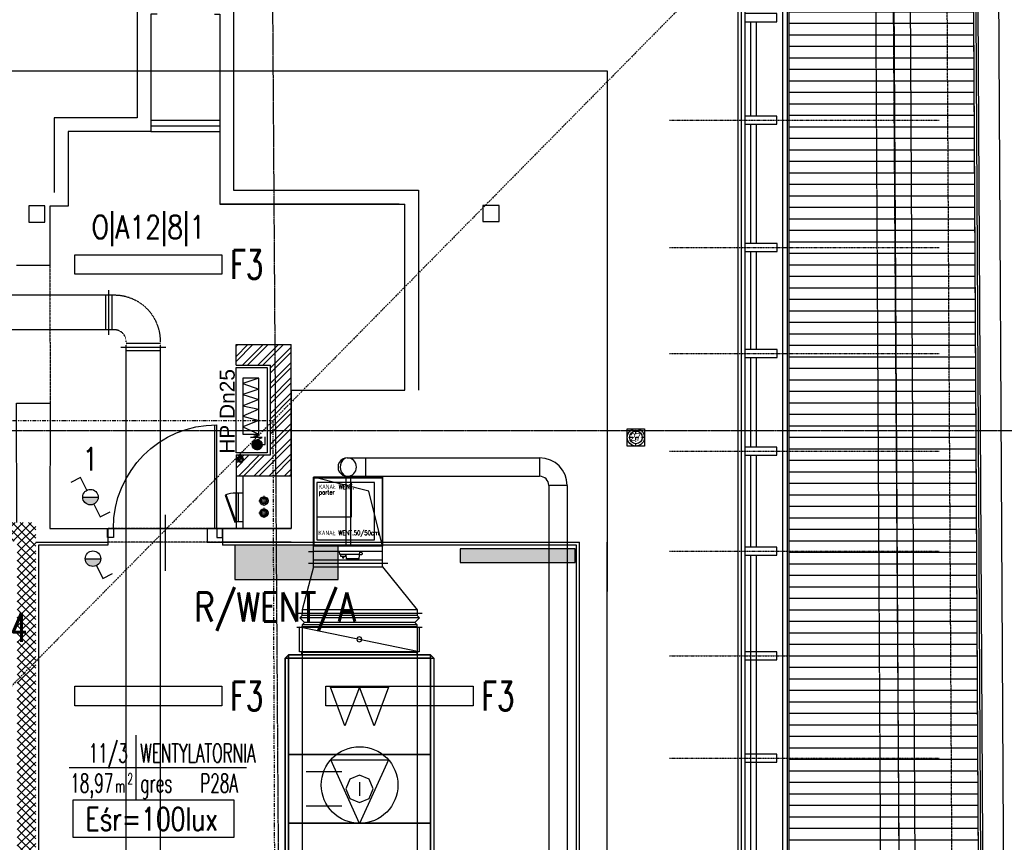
# Model space of a CAD drawing. Header units: inches. Extents: x -281236 to -70395, y 38777 to 102341.
# Tile 211 of 244: x -139553 to -138696, y 69243 to 69958. Entities that reach past the tile are written whole.
import ezdxf
from ezdxf.enums import TextEntityAlignment as Align

# ---------------------------------------------------------------- set-up
doc = ezdxf.new("R2010")
doc.units = ezdxf.units.IN
doc.header["$MEASUREMENT"] = 0
for name, pattern in [('00-inst$0$DASHDOT', [1, 0.5, -0.25, 0, -0.25]), ('CENTER', [2, 1.25, -0.25, 0.25, -0.25]), ('DASHDOT', [1, 0.5, -0.25, 0, -0.25]), ('DASHED', [0.75, 0.5, -0.25]), ('DASHED2', [0.375, 0.25, -0.125])]:
    doc.linetypes.add(name, pattern=pattern)
doc.layers.get('0').update_dxf_attribs({"color": 101})
for name, color, linetype in [('Drz---drzwi', 5, 'Continuous'), ('E-90', 6, 'Continuous'), ('E-OPIS-POM', 6, 'Continuous'), ('E35', 6, 'Continuous'), ('E50', 3, 'Continuous'), ('Ins-kan', 54, 'Continuous'), ('Ins-went', 141, 'Continuous'), ('Mco-piony', 10, 'Continuous'), ('Mpoż-rury', 121, 'Continuous'), ('Mppoż-piony-hydranty', 121, 'Continuous'), ('Opis-spadki', 61, 'Continuous'), ('Os-osie glowne', 8, 'CENTER'), ('piony_K_nr', 240, 'Continuous'), ('Pos-drewno', 22, 'Continuous'), ('Sc-cegla pelna', 32, 'Continuous'), ('Sc-cegla pelna-hatch', 8, 'Continuous'), ('Sc-drewno', 22, 'Continuous'), ('Sc-gazobeton', 45, 'Continuous'), ('Sc-gk', 120, 'Continuous'), ('Sc-gk-hatch', 8, 'Continuous'), ('Sc-izolacja term-obrys', 132, 'Continuous'), ('Sc-nad', 5, 'DASHED2'), ('W-idok', 9, 'Continuous'), ('W-idok nad', 5, 'DASHED2'), ('W-otwor-strop', 126, 'Continuous'), ('Wyp-grzejniki', 56, 'Continuous'), ('Wyp-meble', 155, 'Continuous')]:
    doc.layers.add(name, color=color, linetype=linetype)
doc.layers.add('ha_sc_proj', color=251, linetype='Continuous', lineweight=13)
doc.styles.add('KA wymiar', font='romans.shx', dxfattribs={"width": 0.6})
doc.styles.add('ROMANS', font='romans', dxfattribs={"width": 0.85})
doc.styles.add('TYTUL2', font='ARIAL.TTF')
doc.linetypes.add('BATTING', pattern='A,0.0001,-0.1,[134,ltypeshp.shx,S=0.1,R=0,X=-0.1,Y=0],-0.2,[134,ltypeshp.shx,S=0.1,R=180,X=0.1,Y=0],-0.1', length=0.4001)

# ---------------------------------------------------------------- blocks, each defined once
blk = doc.blocks.new('pow')
for p, q in [((0, 0.523), (0, -0.523)), ((-1.075, 0), (1.78, 0))]:
    blk.add_line(p, q)
at = {"style": 'KA wymiar', "width": 0.6}
for s, height, p in [('2', 0.18, (-0.139, -0.27)), ('m', 0.21, (-0.333, -0.401))]:
    blk.add_text(s, height=height, dxfattribs=at).set_placement(p)
for tag, p in [('01', (-0.131, 0.084)), ('000.00', (-0.364, -0.401))]:
    blk.add_attdef(tag, text='', height=0.3, dxfattribs=at).set_placement(p, align=Align.RIGHT)
for tag, p in [('POMIESZCZENIE', (0.071, 0.084)), ('POSADZKA', (0.071, -0.401))]:
    blk.add_attdef(tag, p, '', height=0.3, dxfattribs=at)
blk = doc.blocks.new('_0630_DRZWI_90')
at = {"ltscale": 7}
for p, q in [((5, 8), (5, 98)), ((6.8, 8), (6.8, 97.98))]:
    blk.add_line(p, q, dxfattribs=at)
at = {"ltscale": 25}
for p, q in [((50, 19.7), (50, -28.9)), ((5, 8), (0, 8)), ((0, 8), (5, 8)), ((0, 0), (0, 8)), ((5, 0), (0, 0)), ((5, 0), (0, 0)), ((95, 8), (5, 8)), ((5, 8), (5, 0)), ((95, 8), (95, 0)), ((100, 8), (95, 8)), ((95, 0), (100, 0)), ((95, 0), (100, 0)), ((100, 0), (100, 8))]:
    blk.add_line(p, q, dxfattribs=at)
at = {"ltscale": 7}
blk.add_arc((5, 8), 90, 0, 90, dxfattribs=at)
blk = doc.blocks.new('pion')
at = {"layer": 'Mpoż-rury', "color": 8}
for p, q in [((61204.15, 11079.35), (61204.15, 11073.35)), ((61201.15, 11076.35), (61207.15, 11076.35))]:
    blk.add_line(p, q, dxfattribs=at)
blk.add_circle((61204.13, 11076.35), 2.55, dxfattribs=at)
at = {"layer": 'Mpoż-rury'}
blk.add_circle((61204.15, 11076.35), 2, dxfattribs=at)
blk = doc.blocks.new('HP25')
at = {"layer": 'Mppoż-piony-hydranty'}
for p, q in [((-1492.3, 1506.02), (-1492.3, 1533.02)), ((-1492.3, 1533.02), (-1418.3, 1533.02)), ((-1469.71, 1527.1), (-1476.32, 1513.24)), ((-1427.42, 1527.1), (-1476.32, 1527.1)), ((-1476.32, 1527.1), (-1476.32, 1513.24)), ((-1464.43, 1513.24), (-1469.71, 1527.1)), ((-1460.46, 1527.1), (-1464.43, 1513.24)), ((-1454.51, 1513.24), (-1460.46, 1527.1)), ((-1451.54, 1527.1), (-1454.51, 1513.24)), ((-1445.92, 1513.24), (-1451.54, 1527.1)), ((-1441.63, 1527.1), (-1445.92, 1513.24)), ((-1437, 1513.24), (-1441.63, 1527.1)), ((-1432.04, 1527.1), (-1437, 1513.24)), ((-1427.42, 1513.24), (-1432.04, 1527.1)), ((-1427.42, 1513.24), (-1427.42, 1527.1)), ((-1418.3, 1533.02), (-1418.3, 1506.02)), ((-1489.47, 1516.33), (-1483.8, 1510.66)), ((-1489.39, 1516.53), (-1483.6, 1510.74)), ((-1489.29, 1516.72), (-1483.41, 1510.84)), ((-1489.19, 1516.9), (-1483.23, 1510.94)), ((-1489.08, 1517.08), (-1483.05, 1511.04)), ((-1488.97, 1517.24), (-1482.88, 1511.16)), ((-1488.85, 1517.41), (-1482.72, 1511.28)), ((-1488.72, 1517.56), (-1482.57, 1511.41)), ((-1488.59, 1517.71), (-1482.42, 1511.54)), ((-1488.45, 1517.85), (-1482.28, 1511.68)), ((-1488.3, 1517.99), (-1482.14, 1511.83)), ((-1488.14, 1518.12), (-1482.01, 1511.99)), ((-1487.98, 1518.24), (-1481.89, 1512.15)), ((-1487.82, 1518.35), (-1481.78, 1512.31)), ((-1487.64, 1518.46), (-1481.67, 1512.49)), ((-1487.46, 1518.56), (-1481.57, 1512.67)), ((-1487.27, 1518.66), (-1481.47, 1512.86)), ((-1487.08, 1518.74), (-1481.39, 1513.05)), ((-1486.87, 1518.82), (-1481.31, 1513.26)), ((-1486.66, 1518.89), (-1481.24, 1513.47)), ((-1486.43, 1518.95), (-1481.18, 1513.7)), ((-1486.2, 1519), (-1481.13, 1513.93)), ((-1485.95, 1519.04), (-1481.09, 1514.18)), ((-1485.69, 1519.06), (-1481.07, 1514.43)), ((-1485.42, 1519.07), (-1481.06, 1514.71)), ((-1485.13, 1519.06), (-1481.07, 1515)), ((-1484.81, 1519.03), (-1481.1, 1515.32)), ((-1484.47, 1518.96), (-1481.17, 1515.66)), ((-1484.08, 1518.86), (-1481.27, 1516.05)), ((-1483.61, 1518.68), (-1481.45, 1516.52)), ((-1482.97, 1518.31), (-1481.82, 1517.16)), ((-1479.08, 1520.38), (-1477.49, 1513.39)), ((-1478.95, 1510.35), (-1479.08, 1520.38)), ((-1477.49, 1513.39), (-1476.96, 1517.48)), ((-1489.78, 1514.94), (-1485.19, 1510.35)), ((-1489.78, 1514.66), (-1485.46, 1510.35)), ((-1489.77, 1514.37), (-1485.76, 1510.36)), ((-1489.76, 1515.2), (-1484.93, 1510.37)), ((-1489.73, 1514.05), (-1486.08, 1510.39)), ((-1489.72, 1515.45), (-1484.68, 1510.41)), ((-1489.67, 1515.68), (-1484.44, 1510.46)), ((-1489.67, 1513.7), (-1486.43, 1510.46)), ((-1489.62, 1515.91), (-1484.22, 1510.51)), ((-1489.55, 1516.12), (-1484, 1510.58)), ((-1489.55, 1513.3), (-1486.83, 1510.58)), ((-1489.36, 1512.82), (-1487.31, 1510.77)), ((-1488.93, 1512.11), (-1488.02, 1511.2)), ((-1485.29, 1510.48), (-1485.29, 1507.71)), ((-1480.93, 1514.44), (-1478.95, 1510.35)), ((-1476.32, 1513.24), (-1427.42, 1513.24)), ((-1418.3, 1506.02), (-1492.3, 1506.02)), ((-1485.29, 1507.71), (-1478.55, 1507.71))]:
    blk.add_line(p, q, dxfattribs=at)
blk.add_circle((-1485.42, 1514.71), 4.36, dxfattribs=at)
blk = doc.blocks.new('pco')
at = {"layer": 'Mco-piony', "color": 9, "linetype": 'DASHDOT', "ltscale": 3}
for p, q in [((-2604.8, -19.8), (-2604.8, -8.9)), ((-2599.4, -14.3), (-2610.3, -14.3))]:
    blk.add_line(p, q, dxfattribs=at)
at = {"layer": 'Mco-piony', "color": 9}
blk.add_circle((-2604.8, -14.3), 4.53, dxfattribs=at)
at = {"layer": 'Mco-piony'}
blk.add_circle((-2604.8, -14.3), 3.2, dxfattribs=at)
at = {"layer": 'Mco-piony', "color": 8}
blk.add_circle((-2604.8, -14.3), 2.6, dxfattribs=at)
blk = doc.blocks.new('rewizja')
at = {"layer": 'Wyp-meble'}
for p, q in [((-25, 6), (-25, 0)), ((-25, 6), (0, 6)), ((-25, 4), (-25, 2)), ((0, 2), (-25, 2)), ((0, 6), (0, 0)), ((0, 0), (-25, 0))]:
    blk.add_line(p, q, dxfattribs=at)
blk.add_lwpolyline([(-23.15, -9.49), (0.34, -0.94), (0, 0), (-23.49, -8.55)], close=True, dxfattribs=at)
blk.add_arc((0, 0), 25, 180, 202.29244, dxfattribs=at)
blk = doc.blocks.new('_gslkflhklgj')
at = {"linetype": '00-inst$0$DASHDOT', "ltscale": 5}
for p, q in [((7.5, 0), (-7.5, 0)), ((0, -7.5), (0, 7.5))]:
    blk.add_line(p, q, dxfattribs=at)
for radius in [7.5, 5.5]:
    blk.add_circle((0, 0), radius)
blk = doc.blocks.new('centrala')
at = {"layer": 'Ins-went'}
for p, q in [((113.6, 2.6), (9.6, 24.1)), ((-3, -3), (0, 0)), ((0, 0), (123.5, 0)), ((123.5, 0), (126.5, -3)), ((-3, -247.5), (-3, -3)), ((126.5, -3), (126.5, -247.5)), ((36.58, -28.17), (86.92, -28.17)), ((49, -61.73), (36.58, -28.17)), ((61.75, -28.17), (49, -61.73)), ((74.5, -61.73), (61.75, -28.17)), ((86.92, -28.17), (74.5, -61.73)), ((46.31, -101.8), (15.44, -101.8)), ((61.75, -110.74), (61.75, -122.66)), ((46.31, -131.6), (15.44, -131.6)), ((79.12, -186.9), (44.38, -186.9)), ((44.38, -186.9), (61.75, -217.2)), ((61.75, -217.2), (79.12, -186.9)), ((0, -250.5), (-3, -247.5)), ((126.5, -247.5), (123.5, -250.5)), ((123.5, -250.5), (0, -250.5))]:
    blk.add_line(p, q, dxfattribs=at)
for points in [[(113.6, 24.1, 0), (113.6, 2.6, 0), (9.6, 2.6, 0), (9.6, 24.1, 0)], [(61.6, 11.2, 0), (63.12, 11.83, 0), (63.75, 13.35, 0), (63.12, 14.87, 0), (61.6, 15.5, 0), (60.08, 14.87, 0), (59.45, 13.35, 0), (60.08, 11.83, 0)], [(-3, -3, 0), (0, -3, 0), (0, 0, 0)], [(0, 0, 0), (0, -3, 0), (123.5, -3, 0), (123.5, 0, 0)], [(123.5, 0, 0), (123.5, -3, 0), (126.5, -3, 0)], [(-3, -247.5, 0), (0, -247.5, 0), (0, -3, 0), (-3, -3, 0)], [(0, -247.5, 0), (123.5, -247.5, 0), (123.5, -3, 0), (0, -3, 0)], [(0, -3, 0), (123.5, -3, 0), (123.5, -86.9, 0), (0, -86.9, 0)], [(126.5, -247.5, 0), (123.5, -247.5, 0), (123.5, -3, 0), (126.5, -3, 0)], [(0, -86.9, 0), (123.5, -86.9, 0), (123.5, -146.5, 0), (0, -146.5, 0)], [(61.75, -128.62, 0), (70.18, -125.13, 0), (73.67, -116.7, 0), (70.18, -108.27, 0), (61.75, -104.78, 0), (53.32, -108.27, 0), (49.83, -116.7, 0), (53.32, -125.13, 0)], [(0, -146.5, 0), (123.5, -146.5, 0), (123.5, -247.5, 0), (0, -247.5, 0)], [(61.75, -217.2, 0), (76.03, -211.28, 0), (81.95, -197, 0), (76.03, -182.72, 0), (61.75, -176.8, 0), (47.47, -182.72, 0), (41.55, -197, 0), (47.47, -211.28, 0)], [(0, -250.5, 0), (0, -247.5, 0), (-3, -247.5, 0)], [(0, -250.5, 0), (123.5, -250.5, 0), (123.5, -247.5, 0), (0, -247.5, 0)], [(126.5, -247.5, 0), (123.5, -247.5, 0), (123.5, -250.5, 0)]]:
    blk.add_polyline3d(points, close=True, dxfattribs=at)
for points in [[(11.6, 24.1, 0), (11.6, 24.6, 0), (111.6, 24.6, 0), (111.6, 24.1, 0)], [(111.6, 2.6, 0), (111.6, 2.1, 0), (11.6, 2.1, 0), (11.6, 2.6, 0)], [(11.6, 0, 0), (11.6, 2.1, 0), (111.6, 2.1, 0), (111.6, 0, 0)], [(111.9, -250.5, 0), (111.9, -252.6, 0), (11.9, -252.6, 0), (11.9, -250.5, 0)]]:
    blk.add_polyline3d(points, dxfattribs=at)
blk = doc.blocks.new('grzejnik_100')
at = {"layer": 'Wyp-grzejniki'}
h = blk.add_hatch(dxfattribs=at)
h.set_pattern_fill('DOTS', color=256, scale=0.5, style=0)
h.set_pattern_definition([(0, (-77492.90915, 37823.9399), (0.396875, 0.79375), [0, -0.79375])])
h.paths.add_polyline_path([(0, -100), (12, -100), (12, 0), (0, 0)])
blk.add_lwpolyline([(12, 0), (0, 0), (0, -100), (12, -100)], close=True, dxfattribs=at)

msp = doc.modelspace()

# ---------------------------------------------------------------- hatches: boundary and pattern name
at = {"layer": 'E35'}
for points in [[(-139484.53, 69542.67, -1), (-139498.03, 69542.67)], [(-139482.38, 69489.13, -1), (-139495.88, 69489.13)]]:
    msp.add_hatch(color=256, dxfattribs=at).paths.add_polyline_path(points)
at = {"layer": 'E50'}
msp.add_hatch(color=256, dxfattribs=at).paths.add_polyline_path([(-139275.69, 69471.03), (-139275.69, 69501.03), (-139365.69, 69501.03), (-139365.69, 69471.03)])
at = {"layer": 'ha_sc_proj', "linetype": 'Continuous', "ltscale": 10}
h = msp.add_hatch(dxfattribs=at)
h.set_pattern_fill('ANSI37', color=256, scale=40, angle=-1e-14, style=0)
h.paths.add_polyline_path([(-139574.94, 68865.49), (-139574.94, 68849.49), (-139538.94, 68849.49), (-139538.94, 69520.49), (-139563.79, 69520.49), (-139563.79, 69504.49), (-139554.94, 69504.49), (-139554.94, 68865.49)])
h.paths.add_polyline_path([(-139590.94, 68849.49), (-139590.94, 68865.49), (-139855.75, 68865.49), (-139855.75, 68849.49)])
at = {"layer": 'Sc-cegla pelna-hatch'}
h = msp.add_hatch(dxfattribs=at)
h.set_pattern_fill('ANSI32', color=256, scale=25, style=0)
h.paths.add_polyline_path([(-139316.77, 69675.31), (-139364.6, 69675.31), (-139364.6, 69657.31), (-139334.77, 69657.31), (-139334.77, 69606.79), (-139316.77, 69625.04)])
h.paths.add_polyline_path([(-139323.84, 69617.86), (-139334.77, 69606.79), (-139334.77, 69579.31), (-139361.87, 69579.31), (-139364.6, 69576.54), (-139364.6, 69561.31), (-139323.84, 69561.31)])
h.paths.add_polyline_path([(-139363.45, 69575.69), (-139362.9, 69575.69, -0.414214), (-139360.9, 69577.69), (-139360.9, 69578.21, 0.41161)], flags=16)
h.paths.add_polyline_path([(-139316.77, 69625.04), (-139323.84, 69617.86), (-139323.84, 69561.31), (-139316.77, 69561.31)])
h.paths.add_polyline_path([(-139361.87, 69579.31), (-139364.6, 69579.31), (-139364.6, 69576.54)], flags=17)
at = {"layer": 'W-idok', "ltscale": 4}
h = msp.add_hatch(dxfattribs=at)
h.set_pattern_fill('LINE', color=256, scale=80, style=0)
h.set_pattern_definition([(0, (8294.63, 984.719), (0, 10), [])])
h.paths.add_polyline_path([(-138724.21, 70218.64), (-138883.34, 70057.31), (-138883.34, 66832.43), (-138704.54, 66653.63)])

# ---------------------------------------------------------------- linework, layer by layer
at = {"color": 4, "linetype": 'DASHED'}
msp.add_line((-139237.1, 69499.95, 2), (-139297.1, 69499.95, 2), dxfattribs=at)
at = {"color": 0, "linetype": 'ByBlock', "lineweight": -2}
msp.add_line((-139237.1, 69499.95, 2), (-139297.1, 69499.95, 2), dxfattribs=at)
at = {"color": 4, "linetype": 'Continuous'}
for p, q in [((-139282.1, 69314.4, 2), (-139232.1, 69314.4, 2)), ((-139257.1, 69259.02, 2), (-139282.1, 69314.4, 2)), ((-139232.1, 69314.4, 2), (-139257.1, 69259.02, 2))]:
    msp.add_line(p, q, dxfattribs=at)
msp.add_circle((-139257.1, 69292.35, 2), 33.33, dxfattribs=at)
at = {"layer": 'E35'}
for p, q in [((-139499.83, 69559.74), (-139508.36, 69555.47)), ((-139494.3, 69548.7), (-139499.83, 69559.74)), ((-139498.03, 69542.67), (-139484.53, 69542.67)), ((-139488.26, 69536.63), (-139482.73, 69525.6)), ((-139482.73, 69525.6), (-139474.2, 69529.87)), ((-139495.88, 69489.13), (-139482.38, 69489.13)), ((-139486.11, 69483.1), (-139480.58, 69472.06)), ((-139480.58, 69472.06), (-139472.05, 69476.34))]:
    msp.add_line(p, q, dxfattribs=at)
for points in [[(-139376.9, 69736.46), (-139504.9, 69736.46), (-139504.9, 69753.46), (-139376.9, 69753.46)], [(-139376.9, 69361.26), (-139504.9, 69361.26), (-139504.9, 69378.26), (-139376.9, 69378.26)], [(-139158.39, 69361.26), (-139286.39, 69361.26), (-139286.39, 69378.26), (-139158.39, 69378.26)]]:
    msp.add_lwpolyline(points, close=True, dxfattribs=at)
at = {"layer": 'E35', "linetype": 'Continuous', "ltscale": 0.3}
msp.add_lwpolyline([(-139506.53, 69247.02), (-139366.2, 69247.02), (-139366.2, 69279.3), (-139506.53, 69279.3)], close=True, dxfattribs=at)
at = {"layer": 'E35'}
for centre in [(-139491.28, 69542.67), (-139489.13, 69489.13)]:
    msp.add_circle(centre, 6.75, dxfattribs=at)
at = {"layer": 'E50'}
msp.add_lwpolyline([(-139275.69, 69501.03), (-139365.69, 69501.03), (-139365.69, 69471.03), (-139275.69, 69471.03)], close=True, dxfattribs=at)
at = {"layer": 'Ins-went', "linetype": 'DASHED', "ltscale": 0.6}
for p, q in [((-139475.34, 69718.15, 2), (-139747.04, 69718.15, 2)), ((-139475.34, 69688.15, 2), (-139747.04, 69688.15, 2)), ((-139460.34, 69033.75, 2), (-139460.34, 69673.15, 2)), ((-139430.34, 69033.75, 2), (-139430.34, 69673.15, 2))]:
    msp.add_line(p, q, dxfattribs=at)
at = {"layer": 'Ins-went'}
for p, q in [((-139478.34, 69718.15, 2), (-139478.34, 69688.15, 2)), ((-139475.34, 69683.65, 2), (-139475.34, 69722.65, 2)), ((-139472.34, 69688.15, 2), (-139472.34, 69718.15, 2)), ((-139464.84, 69673.15, 2), (-139425.84, 69673.15, 2)), ((-139430.34, 69676.15, 2), (-139460.34, 69676.15, 2)), ((-139460.34, 69670.15, 2), (-139430.34, 69670.15, 2)), ((-139267.9, 69576.79, 2), (-139251.9, 69576.79, 2)), ((-139251.9, 69576.79, 2), (-139251.9, 69560.79, 2)), ((-139251.9, 69576.79, 2), (-139100.5, 69576.79, 2)), ((-139100.5, 69576.79, 2), (-139100.5, 69560.79, 2)), ((-139267.9, 69560.79, 2), (-139251.9, 69560.79, 2)), ((-139251.9, 69560.79, 2), (-139100.5, 69560.79, 2)), ((-139297.1, 69484.95, 2), (-139297.1, 69559.95, 2)), ((-139237.1, 69559.95, 2), (-139297.1, 69559.95, 2)), ((-139249.1, 69547.95, 2), (-139297.1, 69559.95, 2)), ((-139297.1, 69499.95, 2), (-139297.1, 69559.95, 2)), ((-139297.1, 69559.95, 2), (-139237.1, 69559.95, 2)), ((-139296.65, 69500.4, 2), (-139296.65, 69559.5, 2)), ((-139296.65, 69559.5, 2), (-139237.55, 69559.5, 2)), ((-139269.1, 69559.5, 2), (-139269.1, 69500.4, 2)), ((-139265.1, 69559.5, 2), (-139269.1, 69559.5, 2)), ((-139265.1, 69559.5, 2), (-139265.1, 69500.4, 2)), ((-139237.55, 69559.5, 2), (-139237.55, 69500.4, 2)), ((-139237.1, 69484.95, 2), (-139237.1, 69559.95, 2)), ((-139237.1, 69559.95, 2), (-139237.1, 69499.95, 2)), ((-139076.5, 69552.79, 2), (-139092.5, 69552.79, 2)), ((-139092.5, 69552.79, -48094.79), (-139092.5, 69234.23, 2)), ((-139076.5, 69552.79, -48094.79), (-139076.5, 69234.23, 2)), ((-139237.1, 69499.95, 2), (-139249.1, 69547.95, 2)), ((-139301.6, 69495.45, 2), (-139297.1, 69495.45, 2)), ((-139237.1, 69499.95, 2), (-139297.1, 69499.95, 2)), ((-139237.1, 69495.45, 2), (-139297.1, 69495.45, 2)), ((-139237.55, 69500.4, 2), (-139296.65, 69500.4, 2)), ((-139274.92, 69495.45, 2), (-139274.7, 69492.95, 2)), ((-139274.7, 69492.95, 2), (-139257.17, 69492.95, 2)), ((-139273.8, 69492.95, 2), (-139273.8, 69491.45, 2)), ((-139265.1, 69500.4, 2), (-139269.1, 69500.4, 2)), ((-139269, 69491.45, 2), (-139269, 69492.95, 2)), ((-139268.43, 69488.95, 2), (-139268.87, 69492.95, 2)), ((-139257.53, 69488.95, 2), (-139256.95, 69495.45, 2)), ((-139255.56, 69492.47, 2), (-139257.22, 69492.47, 2)), ((-139257.01, 69494.71, 2), (-139255.56, 69494.71, 2)), ((-139255.56, 69494.71, 2), (-139255.56, 69494.59, 2)), ((-139255.56, 69492.59, 2), (-139255.56, 69492.47, 2)), ((-139255.01, 69494.04, 2), (-139255.01, 69493.14, 2)), ((-139232.6, 69484.95, 2), (-139301.6, 69484.95, 2)), ((-139237.1, 69487.95, 2), (-139297.1, 69487.95, 2)), ((-139297.1, 69481.95, 2), (-139297.1, 69484.95, 2)), ((-139273.8, 69491.45, 2), (-139269, 69491.45, 2)), ((-139272.05, 69491.45, 2), (-139272.05, 69489.75, 2)), ((-139272.05, 69489.75, 2), (-139270.75, 69489.75, 2)), ((-139270.75, 69489.75, 2), (-139270.75, 69491.45, 2)), ((-139257.53, 69488.95, 2), (-139268.43, 69488.95, 2)), ((-139237.1, 69481.95, 2), (-139237.1, 69484.95, 2)), ((-139297.1, 69481.95, 2), (-139307.1, 69444.65, 2)), ((-139297.1, 69481.95, 2), (-139237.1, 69481.95, 2)), ((-139237.1, 69481.95, 2), (-139207.1, 69444.65, 2)), ((-139311.6, 69441.65, 2), (-139202.6, 69441.65, 2)), ((-139207.1, 69444.65, 2), (-139307.1, 69444.65, 2)), ((-139307.1, 69444.65, 2), (-139307.1, 69441.65, 2)), ((-139307.1, 69439.65, 2), (-139307.1, 69441.65, 2)), ((-139207.1, 69444.65, 2), (-139207.1, 69441.65, 2)), ((-139207.1, 69441.65, 2), (-139207.1, 69439.65, 2)), ((-139309.1, 69437.65, 2), (-139307.1, 69439.65, 2)), ((-139205.1, 69437.65, 2), (-139309.1, 69437.65, 2)), ((-139305.1, 69433.65, 2), (-139309.1, 69437.65, 2)), ((-139207.1, 69439.65, 2), (-139307.1, 69439.65, 2)), ((-139307.1, 69431.65, 2), (-139305.1, 69433.65, 2)), ((-139209.1, 69433.65, 2), (-139305.1, 69433.65, 2)), ((-139205.1, 69437.65, 2), (-139209.1, 69433.65, 2)), ((-139209.1, 69433.65, 2), (-139207.1, 69431.65, 2)), ((-139207.1, 69439.65, 2), (-139205.1, 69437.65, 2)), ((-139311.6, 69429.65, 2), (-139202.6, 69429.65, 2)), ((-139207.1, 69431.65, 2), (-139307.1, 69431.65, 2)), ((-139307.1, 69431.65, 2), (-139307.1, 69429.65, 2)), ((-139307.1, 69429.65, 2), (-139307.1, 69155.05, 2)), ((-139207.1, 69429.65, 2), (-139207.1, 69431.65, 2)), ((-139207.1, 69429.65, 2), (-139207.1, 69155.05, 2))]:
    msp.add_line(p, q, dxfattribs=at)
at = {"layer": 'Ins-went', "linetype": 'DASHED', "ltscale": 0.4}
for p, q in [((-139470.34, 69718.15, 2), (-139475.34, 69718.15, 2)), ((-139470.34, 69688.15, 2), (-139475.34, 69688.15, 2)), ((-139460.34, 69673.15, 2), (-139460.34, 69678.15, 2)), ((-139430.34, 69673.15, 2), (-139430.34, 69678.15, 2))]:
    msp.add_line(p, q, dxfattribs=at)
at = {"layer": 'Ins-went'}
for points in [[(-139294.28, 69525.53), (-139264.28, 69525.53), (-139264.28, 69555.53), (-139294.28, 69555.53)], [(-139294.28, 69505.53), (-139244.28, 69505.53), (-139244.28, 69555.53), (-139294.28, 69555.53)]]:
    msp.add_lwpolyline(points, close=True, dxfattribs=at)
at = {"layer": 'Ins-went', "linetype": 'DASHED', "ltscale": 0.6}
msp.add_arc((-139470.34, 69678.15, 2), 40, 0, 90, dxfattribs=at)
at = {"layer": 'Ins-went', "linetype": 'DASHED', "ltscale": 0.4}
msp.add_arc((-139470.34, 69678.15, 2), 10, 0, 90, dxfattribs=at)
at = {"layer": 'Ins-went'}
for centre, radius, start, end in [((-139100.5, 69552.79, 2), 24, 0, 90), ((-139100.5, 69552.79, 2), 8, 0, 90), ((-139255.56, 69494.04, 2), 0.55, 0, 90), ((-139255.56, 69493.14, 2), 0.55, 270, 0)]:
    msp.add_arc(centre, radius, start, end, dxfattribs=at)
for ratio, start_param, end_param in [(1, 0, 3.141593), (0.75, 0, 3.141593), (1, 3.141593, 6.283185)]:
    msp.add_ellipse((-139267.9, 69568.79, 2), major_axis=(0, 8), ratio=ratio, start_param=start_param, end_param=end_param, dxfattribs=at)
at = {"layer": 'Os-osie glowne'}
for p, q in [((-139308.98, 66437.11), (-139336.18, 70509.53)), ((-138768.97, 66437.11), (-138796.17, 70509.53))]:
    msp.add_line(p, q, dxfattribs=at)
msp.add_lwpolyline([(-143539.75, 69600.53), (-138351.24, 69600.53)], dxfattribs=at)
at = {"layer": 'Pos-drewno'}
for points in [[(-138922.04, 69956.03), (-138894.04, 69956.03), (-138894.04, 69963.03), (-138922.04, 69963.03)], [(-138922.04, 69867.03), (-138894.04, 69867.03), (-138894.04, 69874.03), (-138922.04, 69874.03)], [(-138921.94, 69756.1), (-138893.94, 69756.1), (-138893.94, 69763.1), (-138921.94, 69763.1)], [(-138921.96, 69664.1), (-138893.96, 69664.1), (-138893.96, 69671.1), (-138921.96, 69671.1)], [(-138921.97, 69579.1), (-138893.97, 69579.1), (-138893.97, 69586.1), (-138921.97, 69586.1)], [(-138921.98, 69492.1), (-138893.98, 69492.1), (-138893.98, 69499.1), (-138921.98, 69499.1)], [(-138921.99, 69401.1), (-138893.99, 69401.1), (-138893.99, 69408.1), (-138921.99, 69408.1)], [(-138922, 69312.1), (-138894, 69312.1), (-138894, 69319.1), (-138922, 69319.1)]]:
    msp.add_lwpolyline(points, close=True, dxfattribs=at)
at = {"layer": 'Sc-cegla pelna'}
for p, q in [((-139438.77, 69860.53), (-139510.77, 69860.53)), ((-139510.77, 69860.53), (-139510.77, 69795.53)), ((-139222.77, 69797.53), (-139378.77, 69797.53)), ((-139316.77, 69635.53), (-139217.77, 69635.53)), ((-139526.77, 69515.53), (-139475.77, 69515.53)), ((-139375.77, 69515.53), (-139316.77, 69515.53)), ((-139316.77, 69503.53), (-139375.77, 69503.53)), ((-139065.77, 69278.46), (-139065.77, 69503.53)), ((-139065.77, 69083.53), (-139065.77, 69278.46))]:
    msp.add_line(p, q, dxfattribs=at)
for points in [[(-139433.38, 69986.53), (-139450.77, 69986.53), (-139450.77, 69872.53), (-139522.77, 69872.53), (-139522.77, 69807.53)], [(-139383.38, 69986.53), (-139366.77, 69986.53), (-139366.77, 69809.53), (-139205.77, 69809.53), (-139205.77, 69635.53)], [(-139433.38, 69962.53), (-139438.77, 69962.53), (-139438.77, 69860.53)], [(-139383.38, 69962.53), (-139378.77, 69962.53), (-139378.77, 69797.53)], [(-139510.77, 69860.53), (-139510.77, 69795.53), (-139526.77, 69795.53)], [(-139526.77, 69795.53), (-139526.77, 69744.49)], [(-139378.77, 69797.53), (-139222.77, 69797.53), (-139217.77, 69797.53)], [(-139217.77, 69635.53), (-139217.77, 69797.53)], [(-139555.59, 69744.49), (-139526.77, 69744.49)], [(-139316.77, 69635.53), (-139217.77, 69635.53)], [(-139316.77, 69635.53), (-139316.77, 69515.53)], [(-139555.48, 69520.49), (-139555.59, 69624.49), (-139526.26, 69624.49), (-139526.71, 69515.53)], [(-139476.27, 69515.53), (-139476.27, 69503.53)], [(-139316.77, 69515.53), (-139389.77, 69515.53), (-139389.77, 69503.53), (-139316.77, 69503.53)], [(-139376.27, 69515.53), (-139376.27, 69503.53)], [(-139538.94, 69503.53), (-139476.27, 69503.53)], [(-139316.77, 69503.53), (-139065.77, 69503.53)], [(-139041.77, 69503.53), (-139041.77, 69460.53)], [(-139041.77, 69278.46), (-139041.77, 69503.53)], [(-139065.77, 69278.46), (-139065.77, 69460.53)], [(-139041.77, 69071.53), (-139041.77, 69278.46)]]:
    msp.add_lwpolyline(points, dxfattribs=at)
at = {"layer": 'Sc-cegla pelna-hatch'}
for p, q in [((-139476.27, 69501.03), (-139536.44, 69501.03)), ((-139536.44, 69501.03), (-139536.44, 69086.03)), ((-139476.27, 69503.53), (-139476.27, 69501.03)), ((-139376.27, 69503.53), (-139376.27, 69501.03)), ((-139068.27, 69228.46), (-139068.27, 69501.03))]:
    msp.add_line(p, q, dxfattribs=at)
msp.add_lwpolyline([(-139068.27, 69501.03), (-139376.27, 69501.03)], dxfattribs=at)
at = {"layer": 'Sc-drewno'}
for p, q in [((-138759.81, 66701.68), (-138778.94, 70170.53)), ((-138773.89, 66715.7), (-138792.87, 70156.53))]:
    msp.add_line(p, q, dxfattribs=at)
for points in [[(-139530.85, 69795.85), (-139544.85, 69795.85), (-139544.85, 69781.85), (-139530.85, 69781.85), (-139530.85, 69795.85)], [(-139135.77, 69796.19), (-139149.77, 69796.19), (-139149.77, 69782.19), (-139135.77, 69782.19), (-139135.77, 69796.19)]]:
    msp.add_lwpolyline(points, dxfattribs=at)
at = {"layer": 'Sc-gazobeton'}
for p, q in [((-139364.6, 69657.31), (-139364.6, 69675.31)), ((-139364.6, 69675.31), (-139316.77, 69675.31)), ((-139316.77, 69561.31), (-139316.77, 69675.31)), ((-139364.6, 69657.31), (-139334.77, 69657.31)), ((-139334.77, 69579.31), (-139334.77, 69657.31)), ((-139364.6, 69579.31), (-139334.77, 69579.31)), ((-139364.6, 69579.31), (-139364.6, 69561.31)), ((-139364.6, 69561.31), (-139316.77, 69561.31))]:
    msp.add_line(p, q, dxfattribs=at)
at = {"layer": 'Sc-gk'}
for p, q in [((-138928.04, 70019.66), (-138928.04, 66870.06)), ((-138925.04, 70022.66), (-138925.04, 66867.06)), ((-139438.77, 69870.53), (-139378.77, 69870.53)), ((-139438.77, 69860.53), (-139378.77, 69860.53)), ((-139364.6, 69561.31), (-139364.6, 69515.53)), ((-139358.6, 69561.31), (-139358.6, 69515.53))]:
    msp.add_line(p, q, dxfattribs=at)
at = {"layer": 'Sc-gk-hatch', "linetype": 'BATTING', "ltscale": 0.25}
for p, q in [((-138917.04, 69956.03), (-138917.04, 69874.03)), ((-138917.04, 69867.03), (-138917.04, 69763.1)), ((-138917.04, 69756.1), (-138917.04, 69671.1)), ((-138917.04, 69664.1), (-138917.04, 69586.1)), ((-138917.04, 69579.1), (-138917.04, 69499.1)), ((-138917.04, 69492.1), (-138917.04, 67938.57))]:
    msp.add_line(p, q, dxfattribs=at)
at = {"layer": 'Sc-gk-hatch', "linetype": 'BATTING', "ltscale": 0.22}
msp.add_line((-139438.77, 69865.53), (-139378.77, 69865.53), dxfattribs=at)
at = {"layer": 'Sc-izolacja term-obrys'}
for p, q in [((-138922.04, 70025.66), (-138922.04, 66864.06)), ((-138912.04, 69956.03), (-138912.04, 69874.03)), ((-138912.04, 69867.03), (-138912.04, 69763.1)), ((-138912.04, 69756.1), (-138912.04, 69671.1)), ((-138912.04, 69664.1), (-138912.04, 69586.1)), ((-138912.04, 69579.1), (-138912.04, 69499.1)), ((-138912.04, 69492.1), (-138912.04, 67938.57))]:
    msp.add_line(p, q, dxfattribs=at)
at = {"layer": 'Sc-nad'}
for points in [[(-139526.77, 69744.49), (-139526.26, 69624.49)], [(-139375.77, 69515.53), (-139475.77, 69515.53)], [(-139375.77, 69503.53), (-139476.27, 69503.53)]]:
    msp.add_lwpolyline(points, dxfattribs=at)
at = {"layer": 'W-idok', "linetype": 'DASHED'}
msp.add_line((-138789.98, 66731.71), (-138808.78, 70140.53), dxfattribs=at)
at = {"layer": 'W-idok'}
for p, q in [((-138888.84, 66830.86), (-138888.84, 70058.85)), ((-138884.84, 66826.86), (-138884.84, 70062.85)), ((-138883.34, 66832.43), (-138883.34, 70057.31)), ((-138883.34, 66832.43), (-138883.34, 70057.31))]:
    msp.add_line(p, q, dxfattribs=at)
at = {"layer": 'W-idok', "linetype": 'DASHDOT'}
for p, q in [((-138987.45, 69870.53), (-138752.86, 69870.53)), ((-138987.35, 69759.6), (-138752.76, 69759.6)), ((-138987.36, 69667.6), (-138752.78, 69667.6)), ((-138987.38, 69582.6), (-138752.79, 69582.6)), ((-138987.39, 69495.6), (-138752.8, 69495.6)), ((-138987.4, 69404.6), (-138752.81, 69404.6)), ((-138987.41, 69315.6), (-138752.82, 69315.6))]:
    msp.add_line(p, q, dxfattribs=at)
at = {"layer": 'W-idok'}
for points in [[(-141885.04, 67299.93), (-141886.65, 68969.03), (-139962.64, 68970.89), (-139965.1, 66625.95), (-138682.38, 66624.6), (-138702.37, 70247.53), (-143194.52, 70247.53), (-143170.34, 66627.79), (-141884.39, 66629.02), (-141884.99, 67246.63)], [(-141903.04, 67299.91), (-141904.67, 68987.01), (-139944.62, 68988.91), (-139947.08, 66643.93), (-138700.48, 66642.62), (-138720.27, 70229.53), (-143176.4, 70229.53), (-143152.46, 66645.8), (-141902.4, 66647.01), (-141902.99, 67246.61)], [(-141905.04, 67299.91), (-141906.67, 68989.01), (-139942.62, 68990.91), (-139945.08, 66645.93), (-138702.49, 66644.62), (-138722.26, 70227.53), (-143174.39, 70227.53), (-143150.47, 66647.81), (-141904.41, 66649.01), (-141904.99, 67246.61)], [(-141907.04, 67299.9), (-141908.68, 68991), (-139940.61, 68992.91), (-139943.08, 66647.93), (-138704.5, 66646.62), (-138724.25, 70225.53), (-143172.37, 70225.53), (-143148.48, 66649.81), (-141906.41, 66651), (-141906.99, 67246.61)], [(-138704.54, 66653.63), (-138724.21, 70218.64)], [(-142904.47, 69253.53), (-142904.47, 69913.42), (-139041.77, 69913.42), (-139041.77, 69503.53)]]:
    msp.add_lwpolyline(points, dxfattribs=at)
at = {"layer": 'W-idok', "linetype": 'DASHED2'}
msp.add_lwpolyline([(-141930.04, 67299.88), (-141931.7, 69013.98), (-139917.59, 69015.93), (-139920.06, 66670.91), (-138727.63, 66669.65), (-138747.12, 70202.53), (-143149.22, 70202.53), (-143125.64, 66672.83), (-141929.43, 66673.98), (-141929.99, 67246.59)], dxfattribs=at)
at = {"layer": 'W-idok nad', "color": 7, "linetype": 'DASHDOT', "ltscale": 2}
for p, q in [((-138747.12, 70202.53), (-139917.59, 69015.93)), ((-142540.46, 69608.26), (-139332.35, 69609.23)), ((-139323.84, 67265.86), (-139332.35, 69609.23))]:
    msp.add_line(p, q, dxfattribs=at)
at = {"layer": 'W-otwor-strop', "linetype": 'Continuous'}
msp.add_lwpolyline([(-139009.25, 69587.09), (-139024.25, 69587.09), (-139024.25, 69602.09), (-139009.25, 69602.09)], close=True, dxfattribs=at)

# ---------------------------------------------------------------- block references
at = {"rotation": 270}
msp.add_blockref('rewizja', (-139364.6, 69521.25), dxfattribs=at)
at = {"layer": 'Drz---drzwi', "xscale": -1}
msp.add_blockref('_0630_DRZWI_90', (-139376.37, 69507.53), dxfattribs=at)
at = {"layer": 'E-OPIS-POM', "xscale": 54, "yscale": 54, "zscale": 54}
msp.add_blockref('pow', (-139451.73, 69307.54), dxfattribs=at).add_auto_attribs({'000.00': '18,97', '01': '11/3', 'POMIESZCZENIE': 'WENTYLATORNIA', 'POSADZKA': 'gres   P28A'})
at = {"layer": 'Ins-kan'}
msp.add_blockref('_gslkflhklgj', (-139016.75, 69594.59), dxfattribs=at)
at = {"layer": 'Ins-went'}
msp.add_blockref('centrala', (-139319, 69405.65, 2), dxfattribs=at)
at = {"layer": 'Mco-piony', "xscale": 0.799999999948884, "yscale": 0.8000000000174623, "zscale": 0.8, "rotation": 180.001351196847}
for p in [(-141424.26, 69527.94, 0), (-141424.26, 69517.41, 0)]:
    msp.add_blockref('pco', p, dxfattribs=at)
at = {"layer": 'Mpoż-rury', "xscale": -1, "rotation": 270}
msp.add_blockref('pion', (-150437.25, 8371.54), dxfattribs=at)
at = {"layer": 'Mppoż-piony-hydranty', "rotation": 89.99998664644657}
msp.add_blockref('HP25', (-137831.59, 71073.61), dxfattribs=at)
at = {"layer": 'Wyp-grzejniki', "rotation": 90}
msp.add_blockref('grzejnik_100', (-139169.69, 69485.7), dxfattribs=at)

# ---------------------------------------------------------------- texts
at = {"layer": 'E-90', "style": 'ROMANS'}
for s, rotation, width, p in [('O|A12|8|1', 0, 0.8, (-139440.9, 69776.09)), ('1', 0, 0.8, (-139491.28, 69575.82)), ('Eśr=100lux', 360, 0.75, (-139437.88, 69262.87))]:
    msp.add_text(s, height=20, rotation=rotation, dxfattribs=dict(at, width=width)).set_placement(p, align=Align.MIDDLE)
at = {"layer": 'E35', "style": 'ROMANS', "width": 0.7}
for s, p in [('F3', (-139355.22, 69744.91)), ('F4', (-139560.14, 69429.43)), ('F3', (-139355.22, 69369.71)), ('F3', (-139136.7, 69369.71))]:
    msp.add_text(s, height=25, dxfattribs=at).set_placement(p, align=Align.MIDDLE)
at = {"layer": 'E50', "style": 'ROMANS', "width": 0.8}
msp.add_text('R/WENT/A', height=25, dxfattribs=at).set_placement((-139401, 69434.65))
at = {"layer": 'Ins-went', "style": 'ROMANS', "width": 0.7}
for s, p in [('KANAŁ WENT.', (-139292.61, 69549.65)), ('parter', (-139292.61, 69544.91)), ('KANAŁ WENT.50/50cm', (-139292.98, 69509.59))]:
    msp.add_text(s, height=4, dxfattribs=at).set_placement(p)
at = {"layer": 'Opis-spadki', "style": 'TYTUL2'}
msp.add_text('HP Dn25', height=13, rotation=90, dxfattribs=at).set_placement((-139372.29, 69617.18), align=Align.MIDDLE)
at = {"layer": 'piony_K_nr', "style": 'TYTUL2', "width": 0.9}
msp.add_text('27', height=6.5, dxfattribs=at).set_placement((-139021.41, 69591.69, -76.7))

doc.saveas('drawing.dxf')
